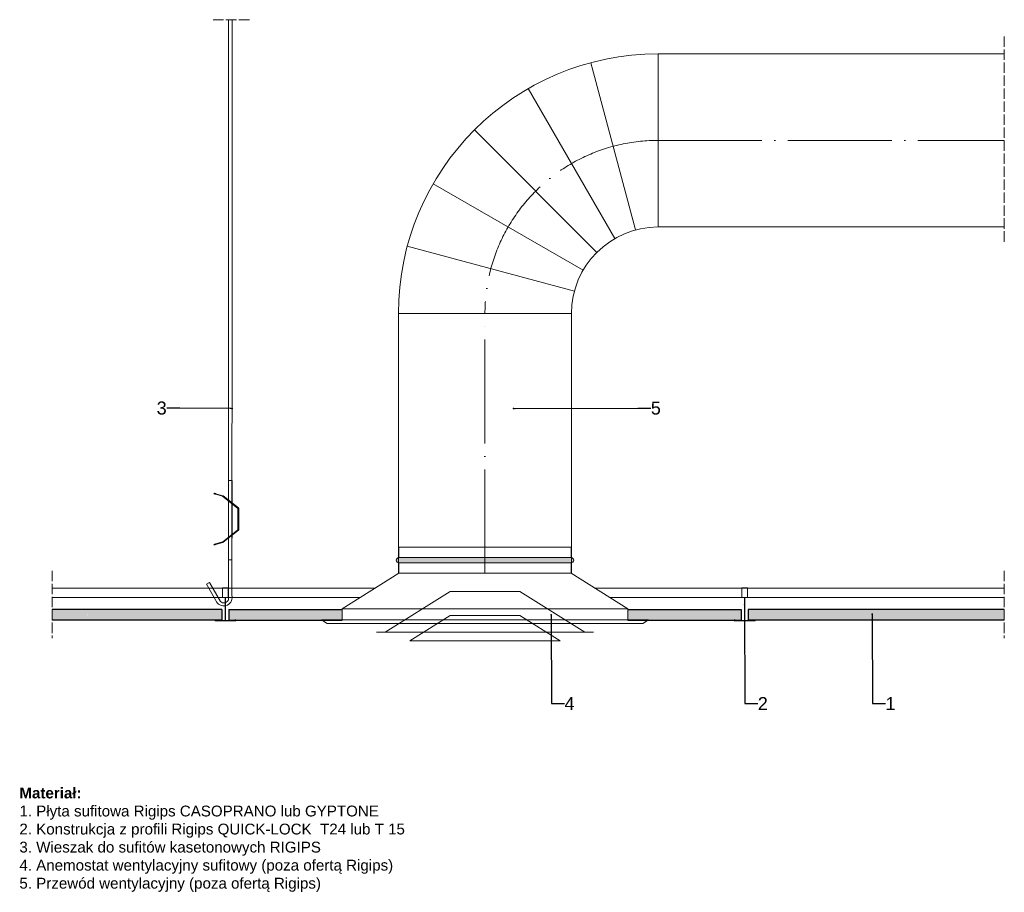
# Model space of a CAD drawing. Header units: millimetres. Extents: x 2205 to 3342, y 4999 to 6007.
import ezdxf
from ezdxf import colors
from ezdxf.entities.mleader import LeaderData, LeaderLine
from ezdxf.math import Vec2, Vec3

# ---------------------------------------------------------------- set-up
doc = ezdxf.new("R2010")
doc.units = ezdxf.units.MM
doc.linetypes.add('ACAD_ISO02W100', pattern=[15, 12, -3])
doc.linetypes.add('ACAD_ISO04W100', pattern=[30, 24, -3, 0, -3])
for name, color, linetype, lineweight in [('_RIGIPS AKCESORIA', 7, 'Continuous', 15), ('_Rigips Profil', 7, 'Continuous', 9), ('_RIGIPS PŁYTA', 7, 'Continuous', 25), ('Koniec', 7, 'ACAD_ISO02W100', 9), ('os', 7, 'ACAD_ISO04W100', 9), ('Wymiary', 7, 'Continuous', 18)]:
    doc.layers.add(name, color=color, linetype=linetype, lineweight=lineweight)
doc.layers.add('_Rigips Plyta', color=7, linetype='Continuous')
doc.styles.get("Standard").update_dxf_attribs({"font": 'arial.ttf'})

# ---------------------------------------------------------------- blocks, each defined once
blk = doc.blocks.new('_Dot')
at = {"color": 0, "linetype": 'ByBlock', "lineweight": -2}
blk.add_line((-0.5, 0), (-1, 0), dxfattribs=at)
at = {"color": 0, "linetype": 'ByBlock', "const_width": 0.5}
blk.add_lwpolyline([(-0.25, 0, 1), (0.25, 0, 1)], format="xyb", close=True, dxfattribs=at)
blk = doc.blocks.new('T24')
at = {"layer": '_Rigips Profil'}
for p, q in [((302.6, -139.7), (302.6, -129.5)), ((302.8, -129.3), (308.9, -129.3)), ((309.1, -129.5), (309.1, -139.7)), ((305.4, -140.3), (302.8, -139.9)), ((305.6, -140.5), (305.6, -166.6)), ((306.1, -140.5), (306.1, -166.6)), ((308.9, -139.9), (306.3, -140.3)), ((293.9, -167.2), (293.9, -166.4)), ((294, -166.3), (294.9, -166.3)), ((294, -167.3), (317.8, -167.3)), ((294.4, -166.8), (305.4, -166.8)), ((306.3, -166.8), (317.4, -166.8)), ((317.8, -166.3), (316.9, -166.3)), ((317.9, -167.2), (317.9, -166.4))]:
    blk.add_line(p, q, dxfattribs=at)
for centre, radius, start, end in [((302.8, -129.5), 0.2, 90, 180), ((308.9, -129.5), 0.2, 0, 90), ((302.8, -139.7), 0.2, 180, 260.5377), ((305.4, -140.5), 0.2, 0, 80.5377), ((306.3, -140.5), 0.2, 99.4623, 180), ((308.9, -139.7), 0.2, 279.4623, 0), ((294, -166.4), 0.1, 90, 180), ((294, -167.2), 0.1, 180, 270), ((305.4, -166.6), 0.2, 270, 0), ((306.3, -166.6), 0.2, 180, 270), ((317.8, -166.4), 0.1, 0, 90), ((317.8, -167.2), 0.1, 270, 0)]:
    blk.add_arc(centre, radius, start, end, dxfattribs=at)
blk = doc.blocks.new('wieszak')
at = {"layer": '_RIGIPS AKCESORIA'}
for p, q in [((2361.6, 5698), (2361.5, 5382.8)), ((2365.6, 5698), (2365.5, 5382.8)), ((2361.5, 5474.3), (2361.5, 5337)), ((2365.6, 5474.3), (2365.5, 5340.7)), ((2365.5, 5382.8), (2361.5, 5382.8)), ((2336.1, 5354.5), (2339.5, 5356.5)), ((2346.9, 5335.7), (2336.1, 5354.5)), ((2352.2, 5334.5), (2339.5, 5356.5))]:
    blk.add_line(p, q, dxfattribs=at)
blk.add_lwpolyline([(2365.5, 5474.3), (2361.5, 5474.3)], close=True, dxfattribs=at)
for points in [[(2344.6, 5459), (2344.8, 5459.6)], [(2346.6, 5458.4), (2346.5, 5458.4), (2346.3, 5458.5), (2346.2, 5458.5), (2346.1, 5458.5), (2346, 5458.6), (2345.9, 5458.6), (2345.8, 5458.6), (2345.7, 5458.7), (2345.6, 5458.7), (2345.5, 5458.7), (2345.5, 5458.7), (2345.4, 5458.8), (2345.3, 5458.8), (2345.2, 5458.8), (2345.2, 5458.8), (2345.1, 5458.9), (2345, 5458.9), (2345, 5458.9), (2344.9, 5458.9), (2344.9, 5458.9), (2344.8, 5458.9), (2344.8, 5459), (2344.8, 5459), (2344.7, 5459), (2344.7, 5459), (2344.7, 5459), (2344.7, 5459), (2344.6, 5459), (2344.6, 5459), (2344.6, 5459), (2344.6, 5459), (2344.6, 5459), (2344.7, 5459), (2344.7, 5459), (2344.7, 5459), (2344.7, 5459), (2344.8, 5459), (2344.8, 5459), (2344.8, 5459), (2344.9, 5459), (2344.9, 5458.9), (2345, 5458.9), (2345, 5458.9), (2345.1, 5458.9), (2345.2, 5458.9), (2345.2, 5458.9), (2345.3, 5458.8), (2345.4, 5458.8), (2345.5, 5458.8), (2345.5, 5458.8), (2345.6, 5458.7), (2345.7, 5458.7), (2345.8, 5458.7), (2345.9, 5458.7), (2346, 5458.6), (2346.1, 5458.6), (2346.2, 5458.6), (2346.3, 5458.5), (2346.5, 5458.5), (2346.6, 5458.5), (2354.4, 5456.1), (2354.4, 5456)], [(2346.7, 5459), (2354.8, 5456.5), (2354.8, 5456.6), (2346.7, 5459), (2346.6, 5459.1), (2346.5, 5459.1), (2346.4, 5459.1), (2346.3, 5459.2), (2346.2, 5459.2), (2346.1, 5459.2), (2346, 5459.3), (2345.9, 5459.3), (2345.8, 5459.3), (2345.7, 5459.3), (2345.6, 5459.4), (2345.5, 5459.4), (2345.5, 5459.4), (2345.4, 5459.4), (2345.3, 5459.4), (2345.3, 5459.5), (2345.2, 5459.5), (2345.1, 5459.5), (2345.1, 5459.5), (2345, 5459.5), (2345, 5459.5), (2345, 5459.5), (2344.9, 5459.6), (2344.9, 5459.6), (2344.9, 5459.6), (2344.8, 5459.6), (2344.8, 5459.6), (2344.8, 5459.6), (2344.8, 5459.6), (2344.8, 5459.6), (2344.8, 5459.6), (2344.8, 5459.6), (2344.8, 5459.6), (2344.8, 5459.6), (2344.9, 5459.6), (2344.9, 5459.5), (2344.9, 5459.5), (2345, 5459.5), (2345, 5459.5), (2345, 5459.5), (2345.1, 5459.5), (2345.1, 5459.5), (2345.2, 5459.4), (2345.3, 5459.4), (2345.3, 5459.4), (2345.4, 5459.4), (2345.5, 5459.4), (2345.5, 5459.3), (2345.6, 5459.3), (2345.7, 5459.3), (2345.8, 5459.3), (2345.9, 5459.2), (2346, 5459.2), (2346.1, 5459.2), (2346.2, 5459.1), (2346.3, 5459.1), (2346.4, 5459.1), (2346.5, 5459), (2346.6, 5459), (2346.7, 5459)], [(2345.1, 5458.9), (2345.3, 5459.5)], [(2345.1, 5458.8), (2345.3, 5459.4)], [(2346.7, 5459), (2346.6, 5458.4), (2354.4, 5456)], [(2346.6, 5458.5), (2346.7, 5459)], [(2354.4, 5456.1), (2354.6, 5456), (2354.8, 5455.9)], [(2354.8, 5455.9), (2354.6, 5456), (2354.4, 5456)], [(2354.5, 5456), (2354.5, 5456.1)], [(2354.6, 5456), (2354.6, 5456)], [(2354.7, 5455.9), (2354.7, 5456)], [(2355.2, 5456.4), (2355, 5456.5), (2354.8, 5456.6)], [(2354.8, 5456.5), (2355, 5456.5), (2355.2, 5456.4)], [(2372, 5442.5), (2354.8, 5455.9), (2354.8, 5455.9), (2372, 5442.6), (2372, 5442.5)], [(2354.8, 5455.9), (2354.8, 5455.9)], [(2354.9, 5456.5), (2354.9, 5456.6)], [(2355, 5456.5), (2355, 5456.5)], [(2355.1, 5456.4), (2355.1, 5456.5)], [(2355.2, 5456.4), (2373, 5442.5), (2373, 5442.6), (2355.2, 5456.4), (2355.2, 5456.4)], [(2355.2, 5456.4), (2355.2, 5456.4)], [(2361.6, 5450.6), (2362, 5451.1)], [(2363.4, 5449.2), (2363.4, 5449.2), (2363.5, 5449.1), (2363.6, 5449), (2363.7, 5449), (2363.7, 5448.9), (2363.8, 5448.9), (2363.9, 5448.8), (2363.9, 5448.8), (2364, 5448.7), (2364.1, 5448.7), (2364.1, 5448.6), (2364.2, 5448.5), (2364.3, 5448.5), (2364.3, 5448.4), (2364.4, 5448.4), (2364.5, 5448.4), (2364.5, 5448.3), (2364.6, 5448.3), (2364.6, 5448.2), (2364.7, 5448.2), (2364.7, 5448.2), (2364.8, 5448.1), (2364.8, 5448.1), (2364.9, 5448), (2364.9, 5448), (2364.9, 5448), (2365, 5448), (2365, 5447.9), (2365, 5447.9), (2365.1, 5447.9), (2365.1, 5447.9), (2365.1, 5447.9), (2365.1, 5447.9), (2365.1, 5447.8), (2365.1, 5447.8), (2365.1, 5447.8), (2365.2, 5447.8), (2365.2, 5447.8), (2365.1, 5447.8), (2365.1, 5447.8), (2365.1, 5447.9), (2365.1, 5447.9), (2365.1, 5447.9), (2365.1, 5447.9), (2365, 5447.9), (2365, 5447.9), (2365, 5448), (2364.9, 5448), (2364.9, 5448), (2364.9, 5448), (2364.8, 5448.1), (2364.8, 5448.1), (2364.7, 5448.2), (2364.7, 5448.2), (2364.6, 5448.2), (2364.6, 5448.3), (2364.5, 5448.3), (2364.5, 5448.4), (2364.4, 5448.4), (2364.4, 5448.4), (2364.3, 5448.5), (2364.2, 5448.5), (2364.2, 5448.6), (2364.1, 5448.7), (2364, 5448.7), (2364, 5448.8), (2363.9, 5448.8), (2363.8, 5448.9), (2363.8, 5448.9), (2363.7, 5449), (2363.6, 5449), (2363.5, 5449.1), (2363.5, 5449.2), (2363.4, 5449.2), (2363.3, 5449.3), (2363.2, 5449.3), (2363.2, 5449.4), (2363.1, 5449.4), (2363, 5449.5), (2363, 5449.5), (2362.9, 5449.6), (2362.8, 5449.7), (2362.7, 5449.7), (2362.7, 5449.8), (2362.6, 5449.8), (2362.5, 5449.9), (2362.5, 5449.9), (2362.4, 5450), (2362.4, 5450), (2362.3, 5450.1), (2362.2, 5450.1), (2362.2, 5450.1), (2362.1, 5450.2), (2362.1, 5450.2), (2362, 5450.3), (2362, 5450.3), (2361.9, 5450.3), (2361.9, 5450.4), (2361.9, 5450.4), (2361.8, 5450.4), (2361.8, 5450.4), (2361.8, 5450.5), (2361.7, 5450.5), (2361.7, 5450.5), (2361.7, 5450.5), (2361.7, 5450.5), (2361.6, 5450.6), (2361.6, 5450.6), (2361.6, 5450.6), (2361.6, 5450.6), (2361.6, 5450.6), (2361.6, 5450.6), (2361.6, 5450.6), (2361.6, 5450.6), (2361.7, 5450.5), (2361.7, 5450.5), (2361.7, 5450.5), (2361.7, 5450.5), (2361.7, 5450.5), (2361.8, 5450.4), (2361.8, 5450.4), (2361.8, 5450.4), (2361.9, 5450.4), (2361.9, 5450.3), (2362, 5450.3), (2362, 5450.3), (2362.1, 5450.2), (2362.1, 5450.2), (2362.2, 5450.1), (2362.2, 5450.1), (2362.3, 5450.1), (2362.3, 5450), (2362.4, 5450), (2362.5, 5449.9), (2362.5, 5449.9), (2362.6, 5449.8), (2362.7, 5449.8), (2362.7, 5449.7), (2362.8, 5449.7), (2362.9, 5449.6), (2362.9, 5449.5), (2363, 5449.5), (2363.1, 5449.4), (2363.1, 5449.4), (2363.2, 5449.3), (2363.3, 5449.3), (2363.4, 5449.2)], [(2363.8, 5449.7), (2363.8, 5449.6), (2363.9, 5449.6), (2364, 5449.5), (2364, 5449.5), (2364.1, 5449.4), (2364.2, 5449.4), (2364.3, 5449.3), (2364.3, 5449.3), (2364.4, 5449.2), (2364.5, 5449.1), (2364.5, 5449.1), (2364.6, 5449), (2364.7, 5449), (2364.7, 5448.9), (2364.8, 5448.9), (2364.8, 5448.9), (2364.9, 5448.8), (2365, 5448.8), (2365, 5448.7), (2365.1, 5448.7), (2365.1, 5448.6), (2365.2, 5448.6), (2365.2, 5448.6), (2365.2, 5448.5), (2365.3, 5448.5), (2365.3, 5448.5), (2365.3, 5448.5), (2365.4, 5448.4), (2365.4, 5448.4), (2365.4, 5448.4), (2365.5, 5448.4), (2365.5, 5448.4), (2365.5, 5448.4), (2365.5, 5448.3), (2365.5, 5448.3), (2365.5, 5448.3), (2365.5, 5448.3), (2365.5, 5448.3), (2365.5, 5448.3), (2365.5, 5448.3), (2365.5, 5448.3), (2365.5, 5448.4), (2365.5, 5448.4), (2365.5, 5448.4), (2365.4, 5448.4), (2365.4, 5448.4), (2365.4, 5448.4), (2365.4, 5448.5), (2365.3, 5448.5), (2365.3, 5448.5), (2365.3, 5448.5), (2365.2, 5448.6), (2365.2, 5448.6), (2365.1, 5448.6), (2365.1, 5448.7), (2365, 5448.7), (2365, 5448.8), (2364.9, 5448.8), (2364.9, 5448.9), (2364.8, 5448.9), (2364.8, 5448.9), (2364.7, 5449), (2364.6, 5449), (2364.6, 5449.1), (2364.5, 5449.1), (2364.4, 5449.2), (2364.4, 5449.3), (2364.3, 5449.3), (2364.2, 5449.4), (2364.1, 5449.4), (2364.1, 5449.5), (2364, 5449.5), (2363.9, 5449.6), (2363.9, 5449.6), (2363.8, 5449.7), (2363.7, 5449.8), (2363.6, 5449.8), (2363.6, 5449.9), (2363.5, 5449.9), (2363.4, 5450), (2363.3, 5450), (2363.3, 5450.1), (2363.2, 5450.2), (2363.1, 5450.2), (2363.1, 5450.3), (2363, 5450.3), (2362.9, 5450.4), (2362.9, 5450.4), (2362.8, 5450.5), (2362.7, 5450.5), (2362.7, 5450.6), (2362.6, 5450.6), (2362.6, 5450.6), (2362.5, 5450.7), (2362.5, 5450.7), (2362.4, 5450.8), (2362.4, 5450.8), (2362.3, 5450.8), (2362.3, 5450.9), (2362.2, 5450.9), (2362.2, 5450.9), (2362.2, 5450.9), (2362.1, 5451), (2362.1, 5451), (2362.1, 5451), (2362.1, 5451), (2362.1, 5451), (2362, 5451.1), (2362, 5451.1), (2362, 5451.1), (2362, 5451.1), (2362, 5451.1), (2362, 5451.1), (2362, 5451.1), (2362, 5451.1), (2362, 5451.1), (2362, 5451), (2362.1, 5451), (2362.1, 5451), (2362.1, 5451), (2362.1, 5451), (2362.2, 5450.9), (2362.2, 5450.9), (2362.2, 5450.9), (2362.3, 5450.9), (2362.3, 5450.8), (2362.4, 5450.8), (2362.4, 5450.8), (2362.5, 5450.7), (2362.5, 5450.7), (2362.5, 5450.6), (2362.6, 5450.6), (2362.7, 5450.6), (2362.7, 5450.5), (2362.8, 5450.5), (2362.8, 5450.4), (2362.9, 5450.4), (2363, 5450.3), (2363, 5450.3), (2363.1, 5450.2), (2363.2, 5450.2), (2363.2, 5450.1), (2363.3, 5450), (2363.4, 5450), (2363.5, 5449.9), (2363.5, 5449.9), (2363.6, 5449.8), (2363.7, 5449.8), (2363.8, 5449.7)], [(2363.4, 5449.2), (2363.8, 5449.7)], [(2363.4, 5449.2), (2363.8, 5449.7)], [(2365.2, 5447.8), (2365.5, 5448.3)], [(2372, 5442.6), (2372.2, 5442.4), (2372.3, 5442.2), (2372.4, 5442), (2372.4, 5441.7)], [(2372.4, 5441.7), (2372.4, 5441.9), (2372.3, 5442.1), (2372.2, 5442.3), (2372, 5442.5)], [(2372.2, 5442.3), (2372.2, 5442.4)], [(2372.3, 5442.1), (2372.3, 5442.2)], [(2372.4, 5441.9), (2372.4, 5442)], [(2372.4, 5417.6), (2372.4, 5441.7), (2372.4, 5441.7), (2372.4, 5417.7), (2372.4, 5417.6)], [(2372.4, 5441.7), (2372.4, 5441.7)], [(2372.4, 5437.9), (2372.4, 5438.3), (2372.4, 5438.7), (2372.4, 5439), (2372.4, 5439.4), (2372.4, 5439.7), (2372.4, 5440), (2372.4, 5440.2), (2372.4, 5440.3), (2372.4, 5440.4), (2372.4, 5440.4), (2372.4, 5440.4), (2372.4, 5440.3), (2372.4, 5440.2), (2372.4, 5440), (2372.4, 5439.7), (2372.4, 5439.4), (2372.4, 5439), (2372.4, 5438.7), (2372.4, 5438.3), (2372.4, 5437.9), (2373.4, 5437.9)], [(2372.4, 5437.9), (2372.4, 5438.3), (2372.4, 5438.7), (2372.4, 5439), (2372.4, 5439.4), (2372.4, 5439.7), (2372.4, 5440), (2372.4, 5440.2), (2372.4, 5440.3), (2372.4, 5440.4), (2372.4, 5440.4), (2372.4, 5440.4), (2372.4, 5440.3), (2372.4, 5440.2), (2372.4, 5440), (2372.4, 5439.7), (2372.4, 5439.4), (2372.4, 5439), (2372.4, 5438.7), (2372.4, 5438.3), (2372.4, 5437.9), (2373.4, 5437.9)], [(2373.4, 5439.7), (2372.4, 5439.7), (2373.4, 5439.7)], [(2373.4, 5439.7), (2372.4, 5439.7), (2373.4, 5439.7)], [(2372.4, 5436.3), (2372.4, 5436), (2372.4, 5435.6), (2372.4, 5435.3), (2372.4, 5435), (2372.4, 5434.8), (2372.4, 5434.6), (2372.4, 5434.4), (2372.4, 5434.3), (2372.4, 5434.3), (2372.4, 5434.3), (2372.4, 5434.4), (2372.4, 5434.6), (2372.4, 5434.8), (2372.4, 5435), (2372.4, 5435.3), (2372.4, 5435.6), (2372.4, 5436), (2372.4, 5436.3), (2372.4, 5436.7), (2372.4, 5437), (2372.4, 5437.4), (2372.4, 5437.6), (2372.4, 5437.9), (2372.4, 5438.1), (2372.4, 5438.3), (2372.4, 5438.3), (2372.4, 5438.4), (2372.4, 5438.3), (2372.4, 5438.3), (2372.4, 5438.1), (2372.4, 5437.9), (2372.4, 5437.6), (2372.4, 5437.4), (2372.4, 5437), (2372.4, 5436.7), (2372.4, 5436.3)], [(2373.4, 5441.7), (2373.4, 5442), (2373.3, 5442.2), (2373.2, 5442.4), (2373, 5442.6)], [(2373, 5442.5), (2373.2, 5442.3), (2373.3, 5442.1), (2373.4, 5441.9), (2373.4, 5441.7)], [(2373.2, 5442.3), (2373.2, 5442.4)], [(2373.3, 5442.1), (2373.3, 5442.2)], [(2373.4, 5441.9), (2373.4, 5442)], [(2373.4, 5441.7), (2373.4, 5417.6), (2373.4, 5417.7), (2373.4, 5441.7), (2373.4, 5441.7)], [(2373.4, 5441.7), (2373.4, 5441.7)], [(2372.4, 5432.2), (2372.4, 5432.2), (2372.4, 5432), (2372.4, 5431.8), (2372.4, 5431.6), (2372.4, 5431.3), (2372.4, 5431), (2372.4, 5430.6), (2372.4, 5430.3), (2372.4, 5429.9), (2372.4, 5429.5), (2372.4, 5429.1), (2372.4, 5428.7), (2372.4, 5428.3), (2372.4, 5428), (2372.4, 5427.7), (2372.4, 5427.5), (2372.4, 5427.3), (2372.4, 5427.2), (2372.4, 5427.1), (2372.4, 5427.1), (2372.4, 5427.2), (2372.4, 5427.3), (2372.4, 5427.5), (2372.4, 5427.8), (2372.4, 5428), (2372.4, 5428.4), (2372.4, 5428.7), (2372.4, 5429.1), (2372.4, 5429.5), (2372.4, 5429.9), (2372.4, 5430.3), (2372.4, 5430.7), (2372.4, 5431), (2372.4, 5431.3), (2372.4, 5431.6), (2372.4, 5431.9), (2372.4, 5432), (2372.4, 5432.2), (2372.4, 5432.2)], [(2372.4, 5429.7), (2373.4, 5429.7)], [(2372.4, 5429.7), (2373.4, 5429.7)], [(2372.4, 5427.1), (2373.4, 5427.1)], [(2373.4, 5429.5), (2373.4, 5429.1), (2373.4, 5428.7), (2373.4, 5428.3), (2373.4, 5427.9), (2373.4, 5427.6), (2373.4, 5427.3), (2373.4, 5427.1), (2373.4, 5426.9), (2373.4, 5426.8), (2373.4, 5426.7), (2373.4, 5426.6), (2373.4, 5426.7), (2373.4, 5426.8), (2373.4, 5426.9), (2373.4, 5427.1), (2373.4, 5427.3), (2373.4, 5427.6), (2373.4, 5427.9), (2373.4, 5428.3), (2373.4, 5428.7), (2373.4, 5429.1), (2373.4, 5429.5), (2373.4, 5429.9), (2373.4, 5430.2), (2373.4, 5430.6), (2373.4, 5431), (2373.4, 5431.3), (2373.4, 5431.6), (2373.4, 5431.8), (2373.4, 5432), (2373.4, 5432.2), (2373.4, 5432.2), (2373.4, 5432.3), (2373.4, 5432.2), (2373.4, 5432.2), (2373.4, 5432), (2373.4, 5431.8), (2373.4, 5431.6), (2373.4, 5431.3), (2373.4, 5431), (2373.4, 5430.6), (2373.4, 5430.2), (2373.4, 5429.9), (2373.4, 5429.5)], [(2373.4, 5432.2), (2373.4, 5432.2), (2373.4, 5432.2), (2373.4, 5432), (2373.4, 5431.9), (2373.4, 5431.6), (2373.4, 5431.3), (2373.4, 5431), (2373.4, 5430.7), (2373.4, 5430.3), (2373.4, 5429.9), (2373.4, 5429.5), (2373.4, 5429.1), (2373.4, 5428.7), (2373.4, 5428.4), (2373.4, 5428), (2373.4, 5427.8), (2373.4, 5427.5), (2373.4, 5427.3), (2373.4, 5427.2), (2373.4, 5427.1), (2373.4, 5427.1), (2373.4, 5427.2), (2373.4, 5427.3), (2373.4, 5427.5), (2373.4, 5427.7), (2373.4, 5428), (2373.4, 5428.3), (2373.4, 5428.7), (2373.4, 5429.1), (2373.4, 5429.5), (2373.4, 5429.9), (2373.4, 5430.3), (2373.4, 5430.6), (2373.4, 5431), (2373.4, 5431.3), (2373.4, 5431.6), (2373.4, 5431.8), (2373.4, 5432), (2373.4, 5432.2), (2373.4, 5432.2)], [(2354.8, 5403.4), (2372, 5416.8), (2372, 5416.9), (2354.8, 5403.5), (2354.8, 5403.4)], [(2373, 5416.8), (2355.2, 5402.9), (2355.2, 5403), (2373, 5416.9), (2373, 5416.8)], [(2372, 5416.9), (2372.2, 5417.1), (2372.3, 5417.3), (2372.4, 5417.5), (2372.4, 5417.7)], [(2372.4, 5417.6), (2372.4, 5417.4), (2372.3, 5417.2), (2372.2, 5417), (2372, 5416.8)], [(2372.2, 5417), (2372.2, 5417.1)], [(2372.3, 5417.2), (2372.3, 5417.3)], [(2372.4, 5423), (2372.4, 5422.7), (2372.4, 5422.3), (2372.4, 5422), (2372.4, 5421.7), (2372.4, 5421.5), (2372.4, 5421.3), (2372.4, 5421.1), (2372.4, 5421), (2372.4, 5421), (2372.4, 5421), (2372.4, 5421.1), (2372.4, 5421.3), (2372.4, 5421.5), (2372.4, 5421.7), (2372.4, 5422), (2372.4, 5422.3), (2372.4, 5422.7), (2372.4, 5423), (2372.4, 5423.4), (2372.4, 5423.7), (2372.4, 5424.1), (2372.4, 5424.4), (2372.4, 5424.6), (2372.4, 5424.8), (2372.4, 5425), (2372.4, 5425.1), (2372.4, 5425.1), (2372.4, 5425.1), (2372.4, 5425), (2372.4, 5424.8), (2372.4, 5424.6), (2372.4, 5424.4), (2372.4, 5424.1), (2372.4, 5423.7), (2372.4, 5423.4), (2372.4, 5423)], [(2372.4, 5417.6), (2372.4, 5417.7)], [(2372.4, 5417.4), (2372.4, 5417.5)], [(2373.4, 5417.7), (2373.4, 5417.5), (2373.3, 5417.3), (2373.2, 5417.1), (2373, 5416.9)], [(2373, 5416.8), (2373.2, 5417), (2373.3, 5417.2), (2373.4, 5417.4), (2373.4, 5417.6)], [(2373.2, 5417), (2373.2, 5417.1)], [(2373.3, 5417.2), (2373.3, 5417.3)], [(2373.4, 5417.6), (2373.4, 5417.7)], [(2373.4, 5417.4), (2373.4, 5417.5)], [(2354.4, 5403.3), (2354.6, 5403.4), (2354.8, 5403.5)], [(2354.8, 5403.4), (2354.8, 5403.5)], [(2363.4, 5410.2), (2363.3, 5410.1), (2363.2, 5410.1), (2363.1, 5410), (2363.1, 5409.9), (2363, 5409.9), (2362.9, 5409.8), (2362.9, 5409.8), (2362.8, 5409.7), (2362.7, 5409.7), (2362.7, 5409.6), (2362.6, 5409.6), (2362.5, 5409.5), (2362.5, 5409.5), (2362.4, 5409.4), (2362.3, 5409.4), (2362.3, 5409.3), (2362.2, 5409.3), (2362.2, 5409.2), (2362.1, 5409.2), (2362.1, 5409.1), (2362, 5409.1), (2362, 5409.1), (2361.9, 5409), (2361.9, 5409), (2361.8, 5409), (2361.8, 5409), (2361.8, 5408.9), (2361.7, 5408.9), (2361.7, 5408.9), (2361.7, 5408.9), (2361.7, 5408.8), (2361.7, 5408.8), (2361.6, 5408.8), (2361.6, 5408.8), (2361.6, 5408.8), (2361.6, 5408.8), (2361.6, 5408.8), (2361.6, 5408.8), (2361.6, 5408.8), (2361.6, 5408.8), (2361.7, 5408.8), (2361.7, 5408.8), (2361.7, 5408.9), (2361.7, 5408.9), (2361.8, 5408.9), (2361.8, 5408.9), (2361.8, 5409), (2361.9, 5409), (2361.9, 5409), (2361.9, 5409), (2362, 5409.1), (2362, 5409.1), (2362.1, 5409.1), (2362.1, 5409.2), (2362.2, 5409.2), (2362.2, 5409.3), (2362.3, 5409.3), (2362.4, 5409.4), (2362.4, 5409.4), (2362.5, 5409.5), (2362.5, 5409.5), (2362.6, 5409.6), (2362.7, 5409.6), (2362.7, 5409.7), (2362.8, 5409.7), (2362.9, 5409.8), (2363, 5409.8), (2363, 5409.9), (2363.1, 5409.9), (2363.2, 5410), (2363.2, 5410.1), (2363.3, 5410.1), (2363.4, 5410.2), (2363.5, 5410.2), (2363.5, 5410.3), (2363.6, 5410.3), (2363.7, 5410.4), (2363.8, 5410.4), (2363.8, 5410.5), (2363.9, 5410.6), (2364, 5410.6), (2364, 5410.7), (2364.1, 5410.7), (2364.2, 5410.8), (2364.2, 5410.8), (2364.3, 5410.9), (2364.4, 5410.9), (2364.4, 5411), (2364.5, 5411), (2364.5, 5411.1), (2364.6, 5411.1), (2364.6, 5411.1), (2364.7, 5411.2), (2364.7, 5411.2), (2364.8, 5411.3), (2364.8, 5411.3), (2364.9, 5411.3), (2364.9, 5411.4), (2364.9, 5411.4), (2365, 5411.4), (2365, 5411.4), (2365, 5411.5), (2365.1, 5411.5), (2365.1, 5411.5), (2365.1, 5411.5), (2365.1, 5411.5), (2365.1, 5411.5), (2365.1, 5411.5), (2365.2, 5411.5), (2365.1, 5411.5), (2365.1, 5411.5), (2365.1, 5411.5), (2365.1, 5411.5), (2365.1, 5411.5), (2365.1, 5411.5), (2365.1, 5411.5), (2365, 5411.5), (2365, 5411.4), (2365, 5411.4), (2364.9, 5411.4), (2364.9, 5411.4), (2364.9, 5411.3), (2364.8, 5411.3), (2364.8, 5411.3), (2364.7, 5411.2), (2364.7, 5411.2), (2364.6, 5411.1), (2364.6, 5411.1), (2364.5, 5411.1), (2364.5, 5411), (2364.4, 5411), (2364.3, 5410.9), (2364.3, 5410.9), (2364.2, 5410.8), (2364.1, 5410.8), (2364.1, 5410.7), (2364, 5410.7), (2363.9, 5410.6), (2363.9, 5410.6), (2363.8, 5410.5), (2363.7, 5410.4), (2363.7, 5410.4), (2363.6, 5410.3), (2363.5, 5410.3), (2363.4, 5410.2), (2363.4, 5410.2)], [(2361.6, 5408.8), (2362, 5408.3)], [(2363.8, 5409.7), (2363.7, 5409.6), (2363.6, 5409.6), (2363.5, 5409.5), (2363.5, 5409.4), (2363.4, 5409.4), (2363.3, 5409.3), (2363.2, 5409.3), (2363.2, 5409.2), (2363.1, 5409.2), (2363, 5409.1), (2363, 5409.1), (2362.9, 5409), (2362.8, 5409), (2362.8, 5408.9), (2362.7, 5408.9), (2362.7, 5408.8), (2362.6, 5408.8), (2362.5, 5408.7), (2362.5, 5408.7), (2362.5, 5408.7), (2362.4, 5408.6), (2362.4, 5408.6), (2362.3, 5408.6), (2362.3, 5408.5), (2362.2, 5408.5), (2362.2, 5408.5), (2362.2, 5408.4), (2362.1, 5408.4), (2362.1, 5408.4), (2362.1, 5408.4), (2362.1, 5408.3), (2362, 5408.3), (2362, 5408.3), (2362, 5408.3), (2362, 5408.3), (2362, 5408.3), (2362, 5408.3), (2362, 5408.3), (2362, 5408.3), (2362, 5408.3), (2362, 5408.3), (2362.1, 5408.3), (2362.1, 5408.3), (2362.1, 5408.4), (2362.1, 5408.4), (2362.1, 5408.4), (2362.2, 5408.4), (2362.2, 5408.5), (2362.2, 5408.5), (2362.3, 5408.5), (2362.3, 5408.6), (2362.4, 5408.6), (2362.4, 5408.6), (2362.5, 5408.7), (2362.5, 5408.7), (2362.6, 5408.7), (2362.6, 5408.8), (2362.7, 5408.8), (2362.7, 5408.9), (2362.8, 5408.9), (2362.9, 5409), (2362.9, 5409), (2363, 5409.1), (2363.1, 5409.1), (2363.1, 5409.2), (2363.2, 5409.2), (2363.3, 5409.3), (2363.3, 5409.3), (2363.4, 5409.4), (2363.5, 5409.4), (2363.6, 5409.5), (2363.6, 5409.6), (2363.7, 5409.6), (2363.8, 5409.7), (2363.9, 5409.7), (2363.9, 5409.8), (2364, 5409.8), (2364.1, 5409.9), (2364.1, 5410), (2364.2, 5410), (2364.3, 5410.1), (2364.4, 5410.1), (2364.4, 5410.2), (2364.5, 5410.2), (2364.6, 5410.3), (2364.6, 5410.3), (2364.7, 5410.4), (2364.8, 5410.4), (2364.8, 5410.5), (2364.9, 5410.5), (2364.9, 5410.6), (2365, 5410.6), (2365, 5410.6), (2365.1, 5410.7), (2365.1, 5410.7), (2365.2, 5410.8), (2365.2, 5410.8), (2365.3, 5410.8), (2365.3, 5410.9), (2365.3, 5410.9), (2365.4, 5410.9), (2365.4, 5410.9), (2365.4, 5411), (2365.4, 5411), (2365.5, 5411), (2365.5, 5411), (2365.5, 5411), (2365.5, 5411), (2365.5, 5411), (2365.5, 5411), (2365.5, 5411.1), (2365.5, 5411), (2365.5, 5411), (2365.5, 5411), (2365.5, 5411), (2365.5, 5411), (2365.5, 5411), (2365.5, 5411), (2365.4, 5411), (2365.4, 5411), (2365.4, 5410.9), (2365.3, 5410.9), (2365.3, 5410.9), (2365.3, 5410.9), (2365.2, 5410.8), (2365.2, 5410.8), (2365.2, 5410.8), (2365.1, 5410.7), (2365.1, 5410.7), (2365, 5410.6), (2365, 5410.6), (2364.9, 5410.6), (2364.8, 5410.5), (2364.8, 5410.5), (2364.7, 5410.4), (2364.7, 5410.4), (2364.6, 5410.3), (2364.5, 5410.3), (2364.5, 5410.2), (2364.4, 5410.2), (2364.3, 5410.1), (2364.3, 5410.1), (2364.2, 5410), (2364.1, 5410), (2364, 5409.9), (2364, 5409.8), (2363.9, 5409.8), (2363.8, 5409.7), (2363.8, 5409.7)], [(2363.4, 5410.2), (2363.8, 5409.7)], [(2363.4, 5410.2), (2363.8, 5409.7)], [(2365.2, 5411.5), (2365.5, 5411.1)], [(2346.6, 5400.9), (2346.5, 5400.9), (2346.3, 5400.8), (2346.2, 5400.8), (2346.1, 5400.8), (2346, 5400.7), (2345.9, 5400.7), (2345.8, 5400.7), (2345.7, 5400.6), (2345.6, 5400.6), (2345.5, 5400.6), (2345.5, 5400.6), (2345.4, 5400.6), (2345.3, 5400.5), (2345.2, 5400.5), (2345.2, 5400.5), (2345.1, 5400.5), (2345, 5400.5), (2345, 5400.4), (2344.9, 5400.4), (2344.9, 5400.4), (2344.8, 5400.4), (2344.8, 5400.4), (2344.8, 5400.4), (2344.7, 5400.4), (2344.7, 5400.4), (2344.7, 5400.4), (2344.7, 5400.4), (2344.6, 5400.4), (2344.6, 5400.4), (2344.6, 5400.4), (2344.6, 5400.4), (2344.6, 5400.4), (2344.6, 5400.4), (2344.7, 5400.4), (2344.7, 5400.4), (2344.7, 5400.4), (2344.7, 5400.4), (2344.8, 5400.4), (2344.8, 5400.4), (2344.8, 5400.4), (2344.9, 5400.4), (2344.9, 5400.5), (2345, 5400.5), (2345, 5400.5), (2345.1, 5400.5), (2345.2, 5400.5), (2345.2, 5400.6), (2345.3, 5400.6), (2345.4, 5400.6), (2345.5, 5400.6), (2345.5, 5400.7), (2345.6, 5400.7), (2345.7, 5400.7), (2345.8, 5400.7), (2345.9, 5400.8), (2346, 5400.8), (2346.1, 5400.8), (2346.2, 5400.9), (2346.3, 5400.9), (2346.5, 5400.9), (2346.6, 5401)], [(2344.6, 5400.4), (2344.8, 5399.8)], [(2346.7, 5400.4), (2346.6, 5400.4), (2346.5, 5400.3), (2346.4, 5400.3), (2346.3, 5400.3), (2346.2, 5400.2), (2346.1, 5400.2), (2346, 5400.2), (2345.9, 5400.1), (2345.8, 5400.1), (2345.7, 5400.1), (2345.6, 5400.1), (2345.5, 5400), (2345.5, 5400), (2345.4, 5400), (2345.3, 5400), (2345.3, 5400), (2345.2, 5399.9), (2345.1, 5399.9), (2345.1, 5399.9), (2345, 5399.9), (2345, 5399.9), (2345, 5399.9), (2344.9, 5399.8), (2344.9, 5399.8), (2344.9, 5399.8), (2344.8, 5399.8), (2344.8, 5399.8), (2344.8, 5399.8), (2344.8, 5399.8), (2344.8, 5399.8), (2344.8, 5399.8), (2344.8, 5399.8), (2344.8, 5399.8), (2344.8, 5399.8), (2344.8, 5399.8), (2344.9, 5399.8), (2344.9, 5399.8), (2344.9, 5399.8), (2345, 5399.8), (2345, 5399.8), (2345, 5399.9), (2345.1, 5399.9), (2345.1, 5399.9), (2345.2, 5399.9), (2345.3, 5399.9), (2345.3, 5399.9), (2345.4, 5400), (2345.5, 5400), (2345.5, 5400), (2345.6, 5400), (2345.7, 5400), (2345.8, 5400.1), (2345.9, 5400.1), (2346, 5400.1), (2346.1, 5400.1), (2346.2, 5400.2), (2346.3, 5400.2), (2346.4, 5400.2), (2346.5, 5400.3), (2346.6, 5400.3), (2346.7, 5400.3)], [(2345.1, 5400.5), (2345.3, 5400)], [(2345.1, 5400.5), (2345.3, 5399.9)], [(2346.7, 5400.3), (2346.6, 5400.9), (2354.4, 5403.3), (2354.4, 5403.3), (2346.6, 5401)], [(2346.6, 5401), (2346.7, 5400.4)], [(2346.7, 5400.4), (2354.8, 5402.8), (2354.8, 5402.8), (2355, 5402.8), (2355.2, 5402.9)], [(2346.7, 5400.3), (2354.8, 5402.8)], [(2354.8, 5403.4), (2354.6, 5403.3), (2354.4, 5403.3)], [(2354.5, 5403.3), (2354.5, 5403.4)], [(2354.6, 5403.3), (2354.6, 5403.4)], [(2354.7, 5403.4), (2354.7, 5403.5)], [(2355.2, 5403), (2355, 5402.9), (2354.8, 5402.8)], [(2354.9, 5402.8), (2354.9, 5402.9)], [(2355, 5402.8), (2355, 5402.9)], [(2355.1, 5402.9), (2355.1, 5403)], [(2355.2, 5402.9), (2355.2, 5403)]]:
    blk.add_lwpolyline(points, dxfattribs=at)
for centre, radius, start, end in [((2356, 5339.1), 9.7, 200.1981, 9.7997), ((2356.1, 5338.7), 5.72, 227.4354, 342.5624)]:
    blk.add_arc(centre, radius, start, end, dxfattribs=at)
blk = doc.blocks.new('*U42')
at = {"layer": '_RIGIPS AKCESORIA'}
blk.add_line((0, -100), (0, 100), dxfattribs=at)
blk = doc.blocks.new('*U43')
at = {"layer": '_RIGIPS AKCESORIA', "color": 0, "linetype": 'ByBlock', "lineweight": -2, "transparency": 16777216}
blk.add_blockref('*U42', (4971.9, 5288.5), dxfattribs=at)
for p, rotation in [((4920.1, 5281.7), 14.99999999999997), ((4871.9, 5261.7), 29.99999999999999), ((4830.5, 5229.9), 45.00000000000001), ((4798.7, 5188.5), 59.99999999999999), ((4778.7, 5140.3), 75.00000000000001), ((4771.9, 5088.5), 90)]:
    blk.add_blockref('*U42', p, dxfattribs=dict(at, rotation=rotation))
blk = doc.blocks.new('Anemostat')
at = {"layer": '_RIGIPS AKCESORIA'}
h = blk.add_hatch(color=256, dxfattribs=at)
h.dxf.hatch_style = 1
h.paths.add_polyline_path([(6029.9, 4497.4), (5830.9, 4497.4, 1), (5830.9, 4491.4), (6029.9, 4491.4, 1)])
for p, q in [((5830.9, 4509.4), (6029.9, 4509.4)), ((5830.9, 4509.4), (5830.9, 4497.4)), ((6029.9, 4509.4), (6029.9, 4497.4)), ((5830.9, 4497.4), (6029.9, 4497.4)), ((5830.9, 4491.4), (5830.9, 4479.4)), ((5830.9, 4491.4), (6029.9, 4491.4)), ((6029.9, 4491.4), (6029.9, 4479.4)), ((5765.4, 4438.4), (5830.9, 4479.4)), ((5830.9, 4479.4), (6029.9, 4479.4)), ((6095.4, 4438.4), (6029.9, 4479.4)), ((5815, 4411.4), (5890.1, 4458.4)), ((5890.1, 4458.4), (5970.8, 4458.4)), ((6045.9, 4411.4), (5970.8, 4458.4)), ((5765.4, 4438.4), (5765.4, 4425.4)), ((5765.4, 4438.4), (6095.4, 4438.4)), ((6095.4, 4438.4), (6095.4, 4425.4)), ((5741.4, 4425.4), (6119.4, 4425.4)), ((5741.4, 4425.4), (5748.1, 4421.4)), ((5843.7, 4401.4), (5890.1, 4430.4)), ((5890.1, 4430.4), (5970.8, 4430.4)), ((6017.2, 4401.4), (5970.8, 4430.4)), ((6119.4, 4425.4), (6112.8, 4421.4)), ((5748.1, 4421.4), (6112.8, 4421.4)), ((5805, 4411.4), (6055.9, 4411.4)), ((5843.7, 4401.4), (6017.2, 4401.4))]:
    blk.add_line(p, q, dxfattribs=at)
for centre, start, end in [((5830.9, 4494.4), 90, 270), ((6029.9, 4494.4), 270, 90)]:
    blk.add_arc(centre, 3, start, end, dxfattribs=at)

msp = doc.modelspace()

# ---------------------------------------------------------------- hatches: boundary and pattern name
at = {"layer": '_Rigips Plyta'}
h = msp.add_hatch(dxfattribs=at)
h.set_pattern_fill('DOTS', color=253, scale=0.5)
h.paths.add_polyline_path([(2283.2, 5318.6, -1), (2283.2, 5319.6, -1)], flags=16)
h.paths.add_polyline_path([(2242.4, 5325.1), (2242.4, 5313.1), (2438.5, 5313.1), (2438.5, 5325.1)])
h = msp.add_hatch(dxfattribs=at)
h.set_pattern_fill('DOTS', color=253, scale=0.5)
h.paths.add_polyline_path([(2907.4, 5325.1), (2907.4, 5313.1), (3038.5, 5313.1), (3038.5, 5325.1)])
h.paths.add_polyline_path([(2577.4, 5313.1), (2577.4, 5325.1), (2446.4, 5325.1), (2446.4, 5313.1)])
h = msp.add_hatch(dxfattribs=at)
h.set_pattern_fill('DOTS', color=253, scale=0.5)
h.paths.add_polyline_path([(3342.4, 5325.1), (3046.4, 5325.1), (3046.4, 5313.1), (3342.4, 5313.1)])

# ---------------------------------------------------------------- linework, layer by layer
at = {"layer": '_RIGIPS AKCESORIA'}
for p, q in [((2446.2, 5698), (2446.2, 6006.5)), ((2450.2, 5698), (2450.2, 6006.5)), ((2942.4, 5967.1), (3342.4, 5967.1)), ((2942.4, 5767.1), (3342.4, 5767.1)), ((2642.4, 5367.1), (2642.4, 5667.1)), ((2842.4, 5367.1), (2842.4, 5667.1))]:
    msp.add_line(p, q, dxfattribs=at)
for radius in [300, 100]:
    msp.add_arc((2942.4, 5667.1), radius, 90, 180, dxfattribs=at)
at = {"layer": '_Rigips Profil'}
for p, q in [((2242.4, 5350.1), (2615.8, 5350.1)), ((2869.1, 5350.1), (3342.4, 5350.1)), ((2242.4, 5339), (2442.2, 5339)), ((2442.7, 5339), (2597.9, 5339)), ((2886.9, 5339), (3042.2, 5339)), ((3042.7, 5339), (3342.4, 5339))]:
    msp.add_line(p, q, dxfattribs=at)
at = {"layer": '_RIGIPS PŁYTA'}
for p, q in [((2438.5, 5325.1), (2242.4, 5325.1)), ((2438.5, 5325.1), (2438.5, 5313.1)), ((2446.4, 5325.1), (2577.4, 5325.1)), ((2446.4, 5325.1), (2446.4, 5313.1)), ((2907.4, 5325.1), (3038.5, 5325.1)), ((3038.5, 5325.1), (3038.5, 5313.1)), ((3342.4, 5325.1), (3046.4, 5325.1)), ((3046.4, 5325.1), (3046.4, 5313.1)), ((2438.5, 5313.1), (2242.4, 5313.1)), ((2446.4, 5313.1), (2577.4, 5313.1)), ((2907.4, 5313.1), (3038.5, 5313.1)), ((3342.4, 5313.1), (3046.4, 5313.1))]:
    msp.add_line(p, q, dxfattribs=at)
at = {"layer": 'Koniec'}
for p, q in [((2470.2, 6006.5), (2426.2, 6006.5)), ((3342.4, 5987.1), (3342.4, 5747.1)), ((2242.4, 5370.1), (2242.4, 5292.1)), ((3342.4, 5370.1), (3342.4, 5292.1))]:
    msp.add_line(p, q, dxfattribs=at)
at = {"layer": 'os', "ltscale": 5}
for p, q in [((2942.4, 5867.1), (3342.4, 5867.1)), ((2742.4, 5367.1), (2742.4, 5667.1))]:
    msp.add_line(p, q, dxfattribs=at)
msp.add_arc((2942.4, 5667.1), 200, 90, 180, dxfattribs=at)

# ---------------------------------------------------------------- block references
at = {"layer": '_RIGIPS AKCESORIA'}
for name, p in [('*U43', (-2029.5, 578.6)), ('wieszak', (84.6, 0)), ('Anemostat', (-3188, 887.8))]:
    msp.add_blockref(name, p, dxfattribs=at)
at = {"layer": '_Rigips Profil'}
for p in [(2136.6, 5479.5), (2736.6, 5479.5)]:
    msp.add_blockref('T24', p, dxfattribs=at)

# ---------------------------------------------------------------- texts
at = {"insert": (2204.5, 5119.6), "char_height": 12.5, "width": 1093.973, "attachment_point": 1}
msp.add_mtext('{\\fArial|b1|i0|c238|p34;Materiał:\\P}1. Płyta sufitowa Rigips CASOPRANO lub GYPTONE\\P2. Konstrukcja z profili Rigips QUICK-LOCK  T24 lub T 15 \\P3. Wieszak do sufitów kasetonowych RIGIPS\\P4. Anemostat wentylacyjny sufitowy (poza ofertą Rigips)\\P5. Przewód wentylacyjny (poza ofertą Rigips)', dxfattribs=at)

# ---------------------------------------------------------------- leaders
at = {"layer": 'Wymiary'}
ml = msp.add_multileader_mtext('Standard', dxfattribs=at)
ml.set_content('3', color=256)
ml.set_leader_properties()
ml.set_arrow_properties(name='DOT')
ml.build(insert=Vec2(0, 0))
ml.multileader.update_dxf_attribs({"dogleg_length": 0.36, "arrow_head_size": 2})
ctx = ml.context
ctx.base_point, ctx.char_height, ctx.arrow_head_size, ctx.landing_gap_size, ctx.plane_origin = Vec3(2364.8, 5557.8), 15, 2, 0.09, Vec3(2352.4, 5511.7)
ctx.text_align_type = 2
notes = []
notes.append((ctx, [(1, (1, 1, 0), (2389.7, 5557.8), (-1, 0), 14.9, [(0, [(2450.2, 5557.4)], 0, [])])]))
ctx.mtext.insert, ctx.mtext.alignment, ctx.mtext.flow_direction = Vec3(2374.7, 5565.5), 3, 5
ml = msp.add_multileader_mtext('Standard', dxfattribs=at)
ml.set_content('5', color=256)
ml.set_leader_properties()
ml.set_arrow_properties(name='DOT')
ml.build(insert=Vec2(0, 0))
ml.multileader.update_dxf_attribs({"dogleg_length": 0.36, "arrow_head_size": 2})
ctx = ml.context
ctx.base_point, ctx.char_height, ctx.arrow_head_size, ctx.landing_gap_size, ctx.plane_origin = Vec3(2933.9, 5557.8), 15, 2, 0.09, Vec3(2925, 5511.7)
notes.append((ctx, [(0, (1, 1, 0), (2919, 5557.8), (1, 0), 14.9, [(0, [(2775.4, 5557.4)], 0, [])])]))
ctx.mtext.insert, ctx.mtext.flow_direction = Vec3(2934, 5565.5), 5
ml = msp.add_multileader_mtext('Standard', dxfattribs=at)
ml.set_content('2', color=256)
ml.set_leader_properties()
ml.set_arrow_properties(name='DOT')
ml.build(insert=Vec2(0, 0))
ml.multileader.update_dxf_attribs({"dogleg_length": 0.36, "arrow_head_size": 2})
ctx = ml.context
ctx.base_point, ctx.char_height, ctx.arrow_head_size, ctx.landing_gap_size, ctx.plane_origin = Vec3(3057.5, 5216.6), 15, 2, 0.09, Vec3(3042.6, 5170.5)
notes.append((ctx, [(0, (1, 1, 0), (3042.6, 5216.6), (1, 0), 14.9, [(0, [(3042.4, 5331.3)], 0, [])])]))
ctx.mtext.insert, ctx.mtext.flow_direction = Vec3(3057.6, 5224.1), 5
ml = msp.add_multileader_mtext('Standard', dxfattribs=at)
ml.set_content('4', color=256)
ml.set_leader_properties()
ml.set_arrow_properties(name='DOT')
ml.build(insert=Vec2(0, 0))
ml.multileader.update_dxf_attribs({"dogleg_length": 0.36, "arrow_head_size": 2})
ctx = ml.context
ctx.base_point, ctx.char_height, ctx.arrow_head_size, ctx.landing_gap_size, ctx.plane_origin = Vec3(2834.1, 5216.6), 15, 2, 0.09, Vec3(2819.2, 5170.5)
notes.append((ctx, [(0, (1, 1, 0), (2819.2, 5216.6), (1, 0), 14.9, [(0, [(2819, 5319.1)], 0, [])])]))
ctx.mtext.insert, ctx.mtext.flow_direction = Vec3(2834.2, 5224.1), 5
ml = msp.add_multileader_mtext('Standard', dxfattribs=at)
ml.set_content('1', color=256)
ml.set_leader_properties()
ml.set_arrow_properties(name='DOT')
ml.build(insert=Vec2(0, 0))
ml.multileader.update_dxf_attribs({"dogleg_length": 0.36, "arrow_head_size": 2})
ctx = ml.context
ctx.base_point, ctx.char_height, ctx.arrow_head_size, ctx.landing_gap_size, ctx.plane_origin = Vec3(3205, 5216.6), 15, 2, 0.09, Vec3(3190.2, 5170.5)
notes.append((ctx, [(0, (1, 1, 0), (3190.1, 5216.6), (1, 0), 14.9, [(0, [(3189.9, 5319.9)], 0, [])])]))
ctx.mtext.insert, ctx.mtext.flow_direction = Vec3(3205.1, 5224.1), 5
for ctx, leaders in notes:
    for number, flags, end, landing, length, lines in leaders:
        leader = LeaderData()
        leader.index, (leader.has_last_leader_line, leader.has_dogleg_vector, leader.attachment_direction) = number, flags
        leader.last_leader_point, leader.dogleg_vector, leader.dogleg_length = Vec3(end), Vec3(landing), length
        for number, points, colour, breaks in lines:
            line = LeaderLine()
            line.index, line.vertices, line.color, line.breaks = number, Vec3.list(points), colors.encode_raw_color(colour), breaks
            leader.lines.append(line)
        ctx.leaders.append(leader)

doc.saveas('drawing.dxf')
